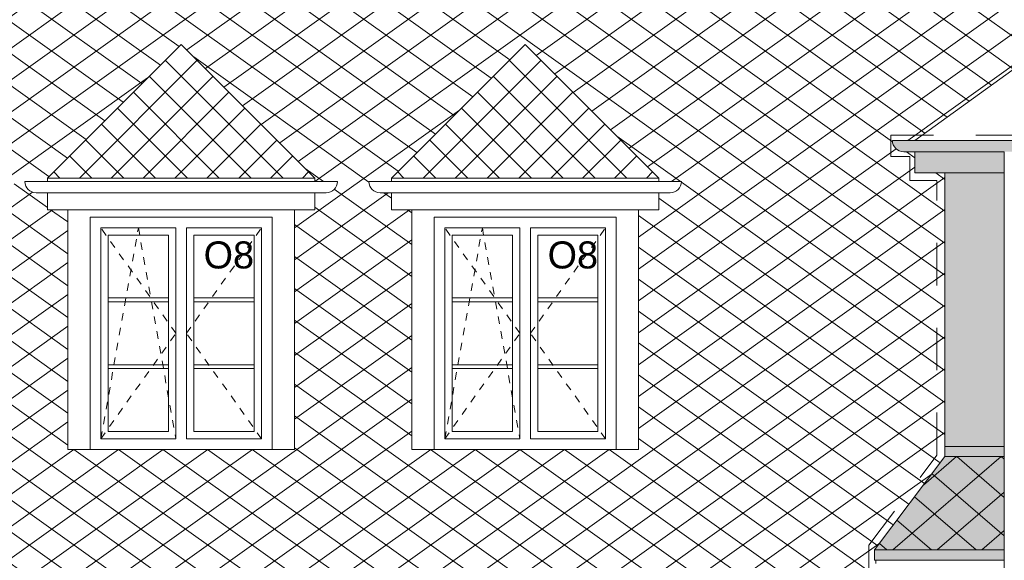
# Model space of a CAD drawing. Extents: x -396299 to -11759, y -15022 to 18278.
# Tile 187 of 205: x -48059 to -41504, y 8075 to 11672. Entities that reach past the tile are written whole.
import ezdxf

# ---------------------------------------------------------------- set-up
doc = ezdxf.new("R2010")
doc.units = 0
doc.header["$MEASUREMENT"] = 0
doc.linetypes.add('Dashed', pattern=[564.444447, 282.222223, -282.222223])
doc.linetypes.add('Hidden Line', pattern=[100, 50, -50])
for name, color, linetype, lineweight, true_color in [('A-Opisy_Nr_Pióra__88', 7, 'Continuous', 20, 0xfd4435), ('Arch okna_Nr_Pióra__114', 7, 'Continuous', 13, 0xf1d696), ('arch wypelnienia_Nr_Pióra__2', 7, 'Continuous', 13, 0x7f7f7f)]:
    doc.layers.add(name, color=color, linetype=linetype, lineweight=lineweight, true_color=true_color)
for name, color, linetype, lineweight in [('Arch okna_Nr_Pióra__32', 34, 'Continuous', 15), ('Arch opisy okien_Nr_Pióra__21', 7, 'Continuous', 13), ('INWENT DACH_Nr_Pióra__21', 7, 'Continuous', 13), ('INWENT DACH_Nr_Pióra__5', 7, 'Continuous', 13), ('INWENT KONST. DREWNIANA_Nr_Pióra__21', 7, 'Continuous', 13), ('INWENT ODWODNIENIE_Nr_Pióra__21', 7, 'Continuous', 13), ('INWENT ODWODNIENIE_Nr_Pióra__5', 7, 'Continuous', 13), ('INWENT. DRZWI_Nr_Pióra__21', 7, 'Continuous', 13), ('INWENT. OKNA_Nr_Pióra__21', 7, 'Continuous', 13), ('INWENT.ŚCIANY_Nr_Pióra__21', 7, 'Continuous', 13)]:
    doc.layers.add(name, color=color, linetype=linetype, lineweight=lineweight)
doc.styles.add('GENERATED_STYLE_8', font='arial.ttf')

msp = doc.modelspace()

# ---------------------------------------------------------------- hatches: boundary and pattern name
at = {"layer": 'Arch okna_Nr_Pióra__114', "linetype": 'Continuous', "lineweight": 0, "true_color": 0x3c3525}
msp.add_hatch(color=39, dxfattribs=at).paths.add_polyline_path([(-42098.7, 10653.2), (-41503.7, 10653.2), (-41503.7, 10793.4), (-42098.7, 10793.4)], flags=0)
at = {"layer": 'Arch okna_Nr_Pióra__114', "linetype": 'Continuous', "lineweight": 0, "true_color": 0x786b4b}
msp.add_hatch(color=47, dxfattribs=at).paths.add_polyline_path([(-41503.7, 8833.2), (-41503.7, 10653.2), (-41898.7, 10653.2), (-41898.7, 8833.2)], flags=0)
at = {"layer": 'Arch okna_Nr_Pióra__32', "linetype": 'Continuous', "lineweight": 0, "true_color": 0x603000}
for points in [[(-42248.7, 10868.4, 0.194941), (-42226.6, 10815.7, 0.195791), (-42174.3, 10794), (-42173.7, 10793.4), (-26993.7, 10793.4), (-26993.7, 10794, 0.414214), (-26918.7, 10869), (-26919.3, 10868.4), (-26993.7, 10868.4), (-26993.7, 10869)], [(-41898.7, 8765), (-41503.7, 8765), (-41503.7, 8833.2), (-41898.7, 8833.2)], [(-42367.1, 8145.4), (-41503.7, 8145.4), (-41503.7, 8765), (-41898.7, 8765)], [(-41503.7, 8145.4), (-42367.1, 8145.4), (-42367.1, 8075), (-41503.7, 8075)]]:
    msp.add_hatch(color=48, dxfattribs=at).paths.add_polyline_path(points, flags=0)
at = {"layer": 'arch wypelnienia_Nr_Pióra__2', "linetype": 'Continuous'}
h = msp.add_hatch(dxfattribs=at)
h.set_pattern_fill('Concrete_Block', color=256, style=0, pattern_type=2)
h.set_pattern_definition([(35.5377, (-49628.74, 12100.65), (-148.4924, 106.066), []), (144.4623, (-49628.74, 12100.65), (148.4924, 106.066), [])])
h.paths.add_polyline_path([(-60568.7, 12100.6), (-60568.7, 11203.2), (-60263.7, 11508.2), (-59373.7, 10618.2), (-59373.7, 10594.7), (-59223.7, 10594.7, -0.411875), (-59298.7, 10520.3), (-59373.7, 10520.3), (-59373.7, 10408.2), (-59508.7, 10408.2), (-59508.7, 9324.8), (-58758.7, 8894.3), (-58758.7, 10408.2), (-58893.7, 10408.2), (-58893.7, 10520.3), (-58968.7, 10520.3, -0.411875), (-59043.7, 10594.7), (-58893.7, 10594.7), (-58893.7, 10595.3), (-58893.7, 10618.2), (-58003.7, 11508.2), (-57113.7, 10618.2), (-57113.7, 10595.3), (-56963.7, 10595.3, -0.414214), (-57038.7, 10520.3), (-57113.7, 10520.3), (-57113.7, 10408.2), (-57248.7, 10408.2), (-57248.7, 8813.2), (-58617.4, 8813.2), (-58608.7, 8808.2), (-53138.7, 8808.2), (-53138.7, 8778.2), (-53168.7, 8778.2), (-53168.7, 8708.2), (-53268.7, 8708.2), (-53268.7, 8588.2), (-53368.7, 8588.2), (-53368.7, 8488.2), (-53468.7, 8488.2), (-53468.7, 7957.6), (-42298.7, 7957.6), (-42298.7, 7993.2), (-42318.7, 7993.2), (-42318.7, 8023.2), (-42338.7, 8023.2), (-42338.7, 8053.2), (-42358.7, 8053.2), (-42358.7, 8075), (-42367.1, 8075), (-42367.1, 8145.4), (-41898.7, 8765), (-41898.7, 10653.2), (-42098.7, 10653.2), (-42098.7, 10793.4), (-42173.7, 10793.4, -0.406237), (-42248.7, 10868.4), (-42098.7, 10869), (-40394.4, 12100.6), (-40948.7, 12100.6), (-40948.7, 11774.4), (-42138.7, 11774.4), (-42138.7, 12100.6), (-46528.7, 12100.6), (-46528.7, 12000.6), (-47328.7, 12000.6), (-47328.7, 12100.6), (-49628.7, 12100.6), (-49628.7, 11013.2), (-49133.7, 11508.2), (-48243.7, 10618.2), (-48243.7, 10594.7), (-48093.7, 10595.3, -0.414214), (-48168.7, 10520.3), (-48243.7, 10520.3), (-48243.7, 10408.2), (-48378.7, 10408.2), (-48378.7, 8813.2), (-49888.7, 8813.2), (-49888.7, 10408.2), (-50023.7, 10408.2), (-50023.7, 10520.3), (-50098.7, 10520.3, -0.411875), (-50173.7, 10594.7), (-50023.7, 10594.7), (-50023.7, 10595.3), (-50023.7, 10618.2), (-49703.8, 10938.1), (-50268.7, 10938.1), (-50268.7, 12100.6)], flags=0)
h.paths.add_polyline_path([(-45658.7, 10520.3, -0.411875), (-45733.7, 10594.7), (-45583.7, 10594.7), (-45583.7, 10618.2), (-44693.7, 11508.2), (-43803.7, 10618.2), (-43803.7, 10594.7), (-43653.7, 10594.7, -0.411875), (-43728.7, 10520.3), (-43803.7, 10520.3), (-43803.7, 10408.2), (-43938.7, 10408.2), (-43938.7, 8813.2), (-44088.7, 8813.2), (-45298.7, 8813.2), (-45448.7, 8813.2), (-45448.7, 10408.2), (-45583.7, 10408.2), (-45583.7, 10520.3)], flags=0)
h.paths.add_polyline_path([(-47948.7, 10520.3, -0.411875), (-48023.7, 10594.7), (-47873.7, 10594.7), (-47873.7, 10618.2), (-46983.7, 11508.2), (-46093.7, 10618.2), (-46093.7, 10594.7), (-45943.7, 10594.7, -0.411875), (-46018.7, 10520.3), (-46093.7, 10520.3), (-46093.7, 10408.2), (-46228.7, 10408.2), (-46228.7, 8813.2), (-46378.7, 8813.2), (-47588.7, 8813.2), (-47738.7, 8813.2), (-47738.7, 10408.2), (-47873.7, 10408.2), (-47873.7, 10520.3)], flags=0)
h.paths.add_polyline_path([(-52743.7, 10594.7), (-52593.7, 10594.7), (-52593.7, 10595.3), (-52593.7, 10618.2), (-51703.7, 11508.2), (-50813.7, 10618.2), (-50813.7, 10595.3), (-50663.7, 10595.3, -0.414214), (-50738.7, 10520.3), (-50813.7, 10520.3), (-50813.7, 10408.2), (-50948.7, 10408.2), (-50948.7, 8813.2), (-52458.7, 8813.2), (-52458.7, 10408.2), (-52593.7, 10408.2), (-52593.7, 10520.3), (-52668.7, 10520.3, -0.411875)], flags=0)
h.paths.add_polyline_path([(-56778.7, 10520.3, -0.411875), (-56853.7, 10594.7), (-56703.7, 10594.7), (-56703.7, 10595.3), (-56703.7, 10618.2), (-55813.7, 11508.2), (-54923.7, 10618.2), (-54923.7, 10595.3), (-54773.7, 10595.3, -0.414214), (-54848.7, 10520.3), (-54923.7, 10520.3), (-54923.7, 10408.2), (-55058.7, 10408.2), (-55058.7, 8813.2), (-56568.7, 8813.2), (-56568.7, 10408.2), (-56703.7, 10408.2), (-56703.7, 10520.3)], flags=0)
h = msp.add_hatch(dxfattribs=at)
h.set_pattern_fill('Concrete_Block', color=256, style=0, pattern_type=2)
h.set_pattern_definition([(45, (-46983.74, 11508.18), (-106.066, 106.066), []), (135, (-46983.74, 11508.18), (106.066, 106.066), [])])
h.paths.add_polyline_path([(-46093.7, 10618.2), (-46983.7, 11508.2), (-47873.7, 10618.2)], flags=0)
h = msp.add_hatch(dxfattribs=at)
h.set_pattern_fill('Concrete_Block', color=256, style=0, pattern_type=2)
h.set_pattern_definition([(45, (-44693.74, 11508.18), (-106.066, 106.066), []), (135, (-44693.74, 11508.18), (106.066, 106.066), [])])
h.paths.add_polyline_path([(-43803.7, 10618.2), (-44693.7, 11508.2), (-45583.7, 10618.2)], flags=0)
h = msp.add_hatch(dxfattribs=at)
h.set_pattern_fill('Concrete_Block', color=256, style=0, pattern_type=2)
h.set_pattern_definition([(40.6013, (-27268.74, 8764.96), (-148.4924, 127.2792), []), (139.3987, (-27268.74, 8764.96), (148.4924, 127.2792), [])])
h.paths.add_polyline_path([(-42367.1, 8145.4), (-41503.7, 8145.4), (-41503.7, 8765), (-41898.7, 8765)], flags=0)

# ---------------------------------------------------------------- linework, layer by layer
at = {"layer": 'A-Opisy_Nr_Pióra__88', "linetype": 'Dashed'}
for p, q in [((-42258.2, 10762.9), (-42258.2, 10904.4)), ((-42258.2, 10904.4), (-26919.3, 10904.4)), ((-42132.9, 10762.9), (-42258.2, 10762.9)), ((-42132.9, 10601.3), (-42132.9, 10762.9)), ((-41951.9, 10601.3), (-42132.9, 10601.3)), ((-41951.9, 8775.7), (-41951.9, 10601.3)), ((-42405.3, 8176), (-41951.9, 8775.7)), ((-42405.3, 7984.4), (-42405.3, 8176))]:
    msp.add_line(p, q, dxfattribs=at)
at = {"layer": 'INWENT DACH_Nr_Pióra__21', "linetype": 'Continuous'}
for p, q in [((-34583.7, 16299.8), (-42098.7, 10869)), ((-47873.7, 10618.2), (-46983.7, 11508.2)), ((-46093.7, 10618.2), (-46983.7, 11508.2)), ((-45583.7, 10618.2), (-44693.7, 11508.2)), ((-43803.7, 10618.2), (-44693.7, 11508.2)), ((-42098.7, 10869), (-27068.7, 10869)), ((-42098.7, 10793.4), (-42098.7, 10653.2)), ((-47873.7, 10618.2), (-46093.7, 10618.2)), ((-47873.7, 10594.7), (-47873.7, 10618.2)), ((-46093.7, 10594.7), (-46093.7, 10618.2)), ((-45583.7, 10618.2), (-43803.7, 10618.2)), ((-45583.7, 10594.7), (-45583.7, 10618.2)), ((-43803.7, 10594.7), (-43803.7, 10618.2)), ((-47873.7, 10408.2), (-47873.7, 10520.3)), ((-46093.7, 10408.2), (-46093.7, 10520.3)), ((-45583.7, 10408.2), (-45583.7, 10520.3)), ((-43803.7, 10408.2), (-43803.7, 10520.3)), ((-47873.7, 10408.2), (-46093.7, 10408.2)), ((-45583.7, 10408.2), (-43803.7, 10408.2))]:
    msp.add_line(p, q, dxfattribs=at)
at = {"layer": 'INWENT DACH_Nr_Pióra__5', "linetype": 'Continuous'}
for p, q in [((-41898.7, 8765), (-42367.1, 8145.4)), ((-42367.1, 8075), (-42367.1, 8145.4)), ((-41503.7, 8145.4), (-42367.1, 8145.4)), ((-41503.7, 8075), (-42367.1, 8075)), ((-42358.7, 8053.2), (-42358.7, 8075))]:
    msp.add_line(p, q, dxfattribs=at)
at = {"layer": 'INWENT KONST. DREWNIANA_Nr_Pióra__21', "linetype": 'Continuous'}
msp.add_line((-42098.7, 10653.2), (-41503.7, 10653.2), dxfattribs=at)
at = {"layer": 'INWENT ODWODNIENIE_Nr_Pióra__21', "linetype": 'Continuous'}
msp.add_line((-41503.7, 10793.4), (-41503.7, -2121.8), dxfattribs=at)
at = {"layer": 'INWENT ODWODNIENIE_Nr_Pióra__5', "linetype": 'Continuous'}
for p, q in [((-42248.7, 10868.4), (-26919.3, 10868.4)), ((-42173.7, 10793.4), (-41503.7, 10793.4)), ((-48023.7, 10594.7), (-45943.7, 10594.7)), ((-45733.7, 10594.7), (-43653.7, 10594.7)), ((-46018.7, 10520.3), (-47948.7, 10520.3)), ((-43728.7, 10520.3), (-45658.7, 10520.3))]:
    msp.add_line(p, q, dxfattribs=at)
for centre, start, end in [((-42173.7, 10869), 180.45779, 270), ((-47948.7, 10595.3), 180.45779, 270), ((-46018.7, 10595.3), 270, 0), ((-45658.7, 10595.3), 180.45779, 270), ((-43728.7, 10595.3), 270, 0)]:
    msp.add_arc(centre, 75, start, end, dxfattribs=at)
at = {"layer": 'INWENT. DRZWI_Nr_Pióra__21', "linetype": 'Hidden Line'}
for p, q in [((-47518.7, 8883.2), (-47268.7, 10288.2)), ((-47018.7, 9585.7), (-47518.7, 10288.2)), ((-47268.7, 10288.2), (-47018.7, 8883.2)), ((-46948.7, 9585.7), (-46448.7, 10288.2)), ((-45228.7, 8883.2), (-44978.7, 10288.2)), ((-44728.7, 9585.7), (-45228.7, 10288.2)), ((-44978.7, 10288.2), (-44728.7, 8883.2)), ((-44658.7, 9585.7), (-44158.7, 10288.2)), ((-47518.7, 8883.2), (-47018.7, 9585.7)), ((-46448.7, 8883.2), (-46948.7, 9585.7)), ((-45228.7, 8883.2), (-44728.7, 9585.7)), ((-44158.7, 8883.2), (-44658.7, 9585.7))]:
    msp.add_line(p, q, dxfattribs=at)
at = {"layer": 'INWENT. OKNA_Nr_Pióra__21', "linetype": 'Continuous'}
for p, q in [((-47518.7, 10288.2), (-47018.7, 10288.2)), ((-47518.7, 8883.2), (-47518.7, 10288.2)), ((-47468.7, 10238.2), (-47068.7, 10238.2)), ((-47468.7, 8933.2), (-47468.7, 10238.2)), ((-47068.7, 8933.2), (-47068.7, 10238.2)), ((-47018.7, 8883.2), (-47018.7, 10288.2)), ((-46948.7, 8883.2), (-46948.7, 10288.2)), ((-46948.7, 10288.2), (-46448.7, 10288.2)), ((-46898.7, 10238.2), (-46498.7, 10238.2)), ((-46898.7, 8933.2), (-46898.7, 10238.2)), ((-46498.7, 8933.2), (-46498.7, 10238.2)), ((-46448.7, 8883.2), (-46448.7, 10288.2)), ((-45228.7, 10288.2), (-44728.7, 10288.2)), ((-45228.7, 8883.2), (-45228.7, 10288.2)), ((-45178.7, 10238.2), (-44778.7, 10238.2)), ((-45178.7, 8933.2), (-45178.7, 10238.2)), ((-44778.7, 8933.2), (-44778.7, 10238.2)), ((-44728.7, 8883.2), (-44728.7, 10288.2)), ((-44658.7, 8883.2), (-44658.7, 10288.2)), ((-44658.7, 10288.2), (-44158.7, 10288.2)), ((-44608.7, 10238.2), (-44208.7, 10238.2)), ((-44608.7, 8933.2), (-44608.7, 10238.2)), ((-44208.7, 8933.2), (-44208.7, 10238.2)), ((-44158.7, 8883.2), (-44158.7, 10288.2)), ((-47468.7, 9820.6), (-47068.7, 9820.6)), ((-47468.7, 9794.6), (-47068.7, 9794.6)), ((-46898.7, 9820.6), (-46498.7, 9820.6)), ((-46898.7, 9794.6), (-46498.7, 9794.6)), ((-45178.7, 9820.6), (-44778.7, 9820.6)), ((-45178.7, 9794.6), (-44778.7, 9794.6)), ((-44608.7, 9820.6), (-44208.7, 9820.6)), ((-44608.7, 9794.6), (-44208.7, 9794.6)), ((-47468.7, 9376.8), (-47068.7, 9376.8)), ((-46898.7, 9376.8), (-46498.7, 9376.8)), ((-45178.7, 9376.8), (-44778.7, 9376.8)), ((-44608.7, 9376.8), (-44208.7, 9376.8)), ((-47468.7, 9350.8), (-47068.7, 9350.8)), ((-46898.7, 9350.8), (-46498.7, 9350.8)), ((-45178.7, 9350.8), (-44778.7, 9350.8)), ((-44608.7, 9350.8), (-44208.7, 9350.8)), ((-47468.7, 8933.2), (-47068.7, 8933.2)), ((-46898.7, 8933.2), (-46498.7, 8933.2)), ((-45178.7, 8933.2), (-44778.7, 8933.2)), ((-44608.7, 8933.2), (-44208.7, 8933.2)), ((-47518.7, 8883.2), (-47018.7, 8883.2)), ((-46948.7, 8883.2), (-46448.7, 8883.2)), ((-45228.7, 8883.2), (-44728.7, 8883.2)), ((-44658.7, 8883.2), (-44158.7, 8883.2))]:
    msp.add_line(p, q, dxfattribs=at)
at = {"layer": 'INWENT.ŚCIANY_Nr_Pióra__21', "linetype": 'Continuous'}
for p, q in [((-41898.7, 8765), (-41898.7, 10653.2)), ((-47738.7, 10408.2), (-47738.7, 8813.2)), ((-47588.7, 10358.2), (-46378.7, 10358.2)), ((-47588.7, 10358.2), (-47588.7, 8813.2)), ((-46378.7, 10358.2), (-46378.7, 8813.2)), ((-46228.7, 8813.2), (-46228.7, 10408.2)), ((-45448.7, 10408.2), (-45448.7, 8813.2)), ((-45298.7, 10358.2), (-44088.7, 10358.2)), ((-45298.7, 10358.2), (-45298.7, 8813.2)), ((-44088.7, 10358.2), (-44088.7, 8813.2)), ((-43938.7, 8813.2), (-43938.7, 10408.2)), ((-47738.7, 8813.2), (-46228.7, 8813.2)), ((-45448.7, 8813.2), (-43938.7, 8813.2)), ((-41503.7, 8833.2), (-41898.7, 8833.2)), ((-41503.7, 8765), (-41898.7, 8765))]:
    msp.add_line(p, q, dxfattribs=at)

# ---------------------------------------------------------------- texts
at = {"layer": 'Arch opisy okien_Nr_Pióra__21', "linetype": 'Continuous', "char_height": 180, "attachment_point": 3, "style": 'GENERATED_STYLE_8'}
for insert in [(-46498.7, 10197), (-44208.7, 10197)]:
    msp.add_mtext('{O8}', dxfattribs=dict(at, insert=insert))

doc.saveas('drawing.dxf')
